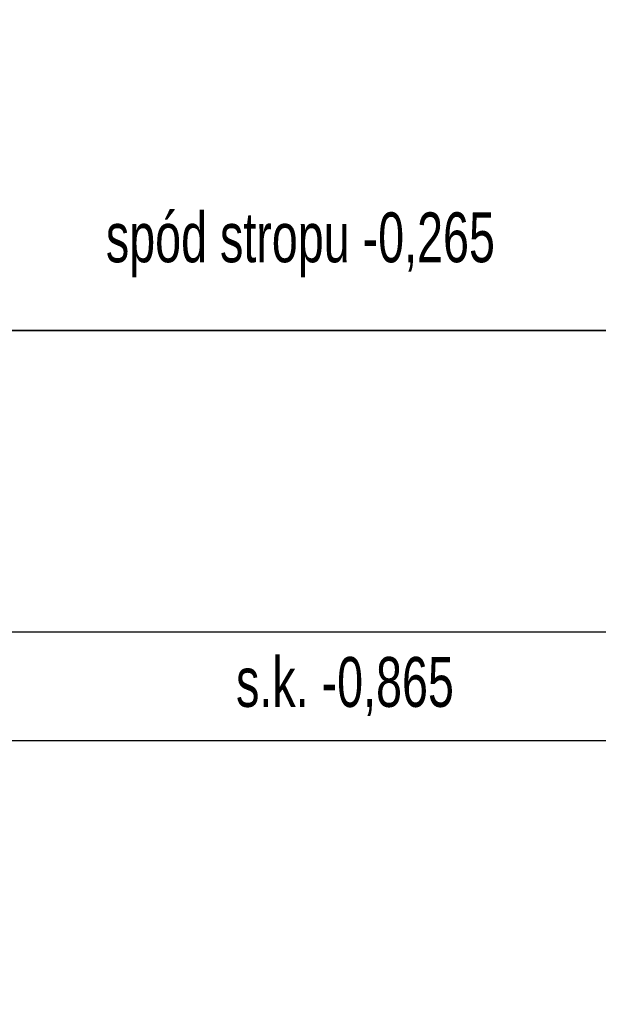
# Model space of a CAD drawing. Header units: centimetres. Extents: x -149939 to 48626, y -46000 to 152985.
# Tile 122 of 256: x -27486 to -25629, y 38483 to 41643. Entities that reach past the tile are written whole.
import ezdxf

# ---------------------------------------------------------------- set-up
doc = ezdxf.new("R2010")
doc.units = ezdxf.units.CM
doc.header["$LTSCALE"] = 50
doc.header["$PDMODE"] = 35
doc.header["$PDSIZE"] = 0.1
for name, pattern in [('Kondygnacja  -0_5$0$HIDDEN', [9.525, 6.35, -3.175]), ('Kondygnacja  -0_5$0$HIDDEN2', [4.7625, 3.175, -1.5875]), ('Osie rzutów$0$DASHDOT2', [12.7, 6.35, -3.175, 0, -3.175])]:
    doc.linetypes.add(name, pattern=pattern)
doc.layers.get('0').update_dxf_attribs({"color": 8})
doc.layers.get('DEFPOINTS').update_dxf_attribs({"color": 8})
for name, color, linetype in [('IS_zmiany 2024', 1, 'Continuous'), ('Kondygnacja  -0_5$0$ARCH_KONSTR_POWYŻEJ RZUTU', 8, 'Kondygnacja  -0_5$0$HIDDEN'), ('Kondygnacja  -0_5$0$ARCH_KONSTR_POWYŻEJ RZUTU_IST', 8, 'Kondygnacja  -0_5$0$HIDDEN2'), ('Osie rzutów$0$ARCH_INFO_OSIE_IST', 8, 'Osie rzutów$0$DASHDOT2'), ('Osie rzutów$0$ARCH_INFO_OSIE_OPISY_IST', 8, 'Continuous')]:
    doc.layers.add(name, color=color, linetype=linetype)
doc.layers.add('Kondygnacja  -0_5$0$ARCH_INFO_WYMIARY', color=8, linetype='Continuous', lineweight=9)
doc.styles.add('Kondygnacja  -0_5$0$BIKTS', font='bikromsw.shx', dxfattribs={"width": 0.8})
doc.styles.add('Kondygnacja  -0_5$0$Romans', font='Romans.shx', dxfattribs={"width": 0.7})
doc.dimstyles.new('Kondygnacja  -0_5$0$Wymiary 1-100', dxfattribs={"dimtxt": 12, "dimasz": 10, "dimexe": 5, "dimexo": 0, "dimgap": 4, "dimtad": 1, "dimrnd": 0.5, "dimzin": 12, "dimdsep": 46, "dimtxsty": 'Kondygnacja  -0_5$0$Romans', "dimblk": 'Kondygnacja  -0_5$0$_Oblique', "dimcen": 10, "dimdle": 10, "dimclrt": 55, "dimazin": 0, "dimtfac": 1, "dimtmove": 1, "dimatfit": 3, "dimfxl": 8, "dimfxlon": 1, "dimtolj": 1, "dimtzin": 0, "dimarcsym": 0})

# ---------------------------------------------------------------- blocks, each defined once
blk = doc.blocks.new('Osie rzutów')
at = {"layer": 'Osie rzutów$0$ARCH_INFO_OSIE_IST', "ltscale": 10}
blk.add_line((4436.04, 8600), (15156.54, 8600), dxfattribs=at)
blk = doc.blocks.new('Kondygnacja  -0_5$0$konstrukcja istniejąca -0.5')
at = {"layer": 'Kondygnacja  -0_5$0$ARCH_KONSTR_POWYŻEJ RZUTU_IST', "ltscale": 10, "elevation": 0}
for points in [[(8738, 8467.89), (9782, 8467.89)], [(9782, 8432.89), (8738, 8432.89)]]:
    blk.add_lwpolyline(points, dxfattribs=at)
at = {"layer": 'Kondygnacja  -0_5$0$ARCH_KONSTR_POWYŻEJ RZUTU_IST', "style": 'Kondygnacja  -0_5$0$BIKTS', "width": 0.7}
for s, p in [('spód stropu -0,265', (9393.05, 8586.44)), ('s.k. -0,865', (9434.84, 8443.75))]:
    blk.add_text(s, height=16, dxfattribs=at).set_placement(p)
blk = doc.blocks.new('Kondygnacja  -0_5$0$_Oblique')
at = {"color": 0, "linetype": 'ByBlock', "lineweight": -2}
blk.add_line((-0.5, -0.5), (0.5, 0.5), dxfattribs=at)
blk = doc.blocks.new('*D212')
at = {"layer": 'DEFPOINTS', "color": 0}
for p in [(-30586.3, 81900), (-30681.1, 12489.5), (9064, 12489.5)]:
    blk.add_point(p, dxfattribs=at)
at = {"layer": 'Kondygnacja  -0_5$0$ARCH_INFO_WYMIARY', "color": 0, "lineweight": -2}
for p, q in [((-30681.1, 81910), (-30681.1, 12479.5)), ((-30673.1, 81900), (-30686.1, 81900)), ((-30673.1, 12489.5), (-30686.1, 12489.5))]:
    blk.add_line(p, q, dxfattribs=at)
at = {"layer": 'Kondygnacja  -0_5$0$ARCH_INFO_WYMIARY', "color": 0, "linetype": 'ByBlock', "lineweight": -2, "xscale": 10, "yscale": 10, "zscale": 10}
for p, rotation in [((-30681.1, 81900), 90), ((-30681.1, 12489.5), 270)]:
    blk.add_blockref('Kondygnacja  -0_5$0$_Oblique', p, dxfattribs=dict(at, rotation=rotation))
at = {"layer": 'Kondygnacja  -0_5$0$ARCH_INFO_WYMIARY', "color": 55, "insert": (-30691.1, 47194.8), "char_height": 12, "attachment_point": 5, "rotation": 90, "style": 'Kondygnacja  -0_5$0$Romans'}
blk.add_mtext('\\A1;69410.5', dxfattribs=at)
blk = doc.blocks.new('*D218')
at = {"layer": 'DEFPOINTS', "color": 0}
for p in [(-29180, 78695), (-24020, 12369.5), (-24020, 12070.3)]:
    blk.add_point(p, dxfattribs=at)
at = {"layer": 'Kondygnacja  -0_5$0$ARCH_INFO_WYMIARY', "color": 0, "lineweight": -2}
for p, q in [((-29180, 12078.3), (-29180, 12065.3)), ((-24020, 12078.3), (-24020, 12065.3)), ((-29190, 12070.3), (-24010, 12070.3))]:
    blk.add_line(p, q, dxfattribs=at)
at = {"layer": 'Kondygnacja  -0_5$0$ARCH_INFO_WYMIARY', "color": 0, "linetype": 'ByBlock', "lineweight": -2, "xscale": 10, "yscale": 10, "zscale": 10, "rotation": 180}
blk.add_blockref('Kondygnacja  -0_5$0$_Oblique', (-29180, 12070.3), dxfattribs=at)
at = {"layer": 'Kondygnacja  -0_5$0$ARCH_INFO_WYMIARY', "color": 0, "linetype": 'ByBlock', "lineweight": -2, "xscale": 10, "yscale": 10, "zscale": 10}
blk.add_blockref('Kondygnacja  -0_5$0$_Oblique', (-24020, 12070.3), dxfattribs=at)
at = {"layer": 'Kondygnacja  -0_5$0$ARCH_INFO_WYMIARY', "color": 55, "insert": (-26600, 12080.3), "char_height": 12, "attachment_point": 5, "style": 'Kondygnacja  -0_5$0$Romans'}
blk.add_mtext('\\A1;5160', dxfattribs=at)

msp = doc.modelspace()

# ---------------------------------------------------------------- linework, layer by layer
at = {"layer": 'IS_zmiany 2024', "color": 30, "lineweight": 30}
for points in [[(-47160, 52985), (-22185, 52985), (-22185, 40645), (-47160, 40645)], [(-47160, 40645), (-22185, 40645), (-22185, 28995), (-47160, 28975)]]:
    msp.add_lwpolyline(points, close=True, dxfattribs=at)

# ---------------------------------------------------------------- block references
at = {"layer": 'Kondygnacja  -0_5$0$ARCH_KONSTR_POWYŻEJ RZUTU', "xscale": 10, "yscale": 10, "zscale": 10}
msp.add_blockref('Kondygnacja  -0_5$0$konstrukcja istniejąca -0.5', (-121140, -45000), dxfattribs=at)
at = {"layer": 'Osie rzutów$0$ARCH_INFO_OSIE_OPISY_IST', "color": 30, "xscale": 10, "yscale": 10, "zscale": 10}
msp.add_blockref('Osie rzutów', (-121140, -45000), dxfattribs=at)

# ---------------------------------------------------------------- dimensions: what is measured, and where the dimension line sits
at = {"layer": 'Kondygnacja  -0_5$0$ARCH_INFO_WYMIARY'}
dim = msp.add_linear_dim(base=(-30681.114, 12489.5), p1=(-30586.301, 81900), p2=(9064, 12489.5), angle=90, dimstyle='Kondygnacja  -0_5$0$Wymiary 1-100', dxfattribs=at)
dim.commit()
dim.dimension.update_dxf_attribs({"geometry": '*D212', "text_midpoint": (-30691.114, 47194.75)})
dim = msp.add_linear_dim(base=(-24020, 12070.305), p1=(-29180, 78695), p2=(-24020, 12369.5), dimstyle='Kondygnacja  -0_5$0$Wymiary 1-100', dxfattribs=at)
dim.commit()
dim.dimension.update_dxf_attribs({"geometry": '*D218', "text_midpoint": (-26600, 12080.305)})

doc.saveas('drawing.dxf')
